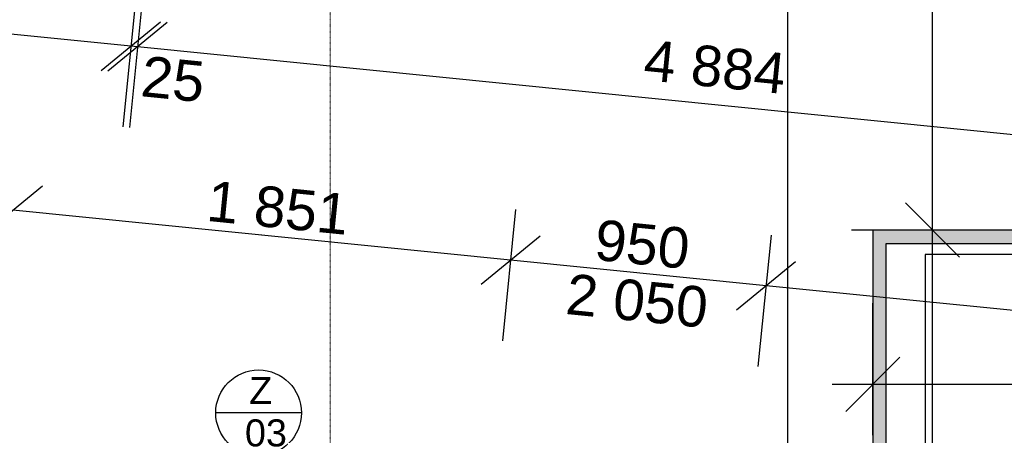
# Model space of a CAD drawing. Header units: millimetres. Extents: x -25972 to 4435, y -2839 to 20217.
# Tile 97 of 110: x -15999 to -12355, y 10786 to 12323. Entities that reach past the tile are written whole.
import ezdxf

# ---------------------------------------------------------------- set-up
doc = ezdxf.new("R2010")
doc.units = ezdxf.units.MM
doc.header["$MEASUREMENT"] = 0
doc.linetypes.add('Čerchovaná S', pattern=[3.5, 1.5, -0.85, 0.3, -0.85])
for name, color, linetype in [('7._POHLED ZÁPADNÍ_2_Kóty - SP', 7, 'Continuous'), ('7._POHLED ZÁPADNÍ_2_Nové_Kóty - SP', 7, 'Continuous'), ('7._POHLED ZÁPADNÍ_2_Nové_Popis', 7, 'Continuous'), ('7._POHLED ZÁPADNÍ_2_Nové_Výplně – Řezové', 7, 'Continuous'), ('7._POHLED ZÁPADNÍ_2_Nové_VÝTAH VAR 1', 7, 'Continuous'), ('7._POHLED ZÁPADNÍ_2_Popis_CZ', 7, 'Continuous'), ('7._POHLED ZÁPADNÍ_2_Značky - řezy', 7, 'Continuous')]:
    doc.layers.add(name, color=color, linetype=linetype)
doc.styles.add('GENEROVANÝ_STYL_1', font='txt')
doc.styles.add('GENEROVANÝ_STYL_2', font='txt')

msp = doc.modelspace()

# ---------------------------------------------------------------- hatches: boundary and pattern name
at = {"layer": '7._POHLED ZÁPADNÍ_2_Nové_Výplně – Řezové', "linetype": 'Continuous', "lineweight": 0, "true_color": 0x3f2a2a}
for points in [[(-12842.4, 11544.7), (-12792.4, 11494.7), (-11181.4, 11494.7), (-11131.4, 11544.7)], [(-12842.4, 9414.7), (-12792.4, 9464.7), (-12792.4, 11494.7), (-12842.4, 11544.7)]]:
    msp.add_hatch(color=19, dxfattribs=at).paths.add_polyline_path(points)

# ---------------------------------------------------------------- linework, layer by layer
at = {"layer": '7._POHLED ZÁPADNÍ_2_Nové_Kóty - SP', "color": 1, "linetype": 'Continuous', "lineweight": 25}
for p, q in [((-13156.6, 9414.7), (-13156.6, 18991.3)), ((-12620.6, 11544.7), (-12620.6, 18367.7)), ((-15587.5, 12224.8), (-17608.8, 12427.6)), ((-15568.8, 12411.4), (-15617.4, 11926.3)), ((-15544, 12408.9), (-15592.7, 11923.8)), ((-15697, 12135.3), (-15478, 12314.3)), ((-15453.3, 12311.8), (-15672.2, 12132.8)), ((-15562.8, 12222.3), (-15587.5, 12224.8)), ((-10703.1, 11734.8), (-15562.8, 12222.3)), ((-16133.7, 11528.9), (-15914.7, 11707.9)), ((-12720.6, 11644.7), (-12520.6, 11444.7)), ((-14182.3, 11433.6), (-16024.2, 11618.4)), ((-14163.6, 11620.2), (-14212.2, 11135.1)), ((-14291.8, 11344.1), (-14072.8, 11523.1)), ((-13218.3, 11525.4), (-13267, 11040.3)), ((-12433.1, 11544.7), (-12920.6, 11544.7)), ((-12620.6, 9414.7), (-12620.6, 11544.7)), ((-13237, 11338.8), (-14182.3, 11433.6)), ((-13346.5, 11249.3), (-13127.5, 11428.3)), ((-10767.6, 11091.1), (-13237, 11338.8)), ((-12842.4, 10786.6), (-12842.4, 11274.1)), ((-12742.4, 11074.1), (-12942.4, 10874.1)), ((-12992.4, 10974.1), (-12842.4, 10974.1)), ((-12842.4, 10974.1), (-11131.4, 10974.1))]:
    msp.add_line(p, q, dxfattribs=at)
at = {"layer": '7._POHLED ZÁPADNÍ_2_Nové_Popis', "color": 1, "linetype": 'Continuous', "lineweight": 25}
msp.add_line((-14956.1, 10868.5), (-15273.3, 10868.5), dxfattribs=at)
msp.add_circle((-15114.7, 10868.5), 158.6, dxfattribs=at)
at = {"layer": '7._POHLED ZÁPADNÍ_2_Nové_VÝTAH VAR 1', "color": 1, "linetype": 'Continuous', "lineweight": 25}
for p, q in [((-11131.4, 11544.7), (-12842.4, 11544.7)), ((-12842.4, 11544.7), (-12842.4, 9414.7)), ((-12792.4, 11494.7), (-11181.4, 11494.7)), ((-12792.4, 9464.7), (-12792.4, 11494.7))]:
    msp.add_line(p, q, dxfattribs=at)
at = {"layer": '7._POHLED ZÁPADNÍ_2_Nové_VÝTAH VAR 1', "color": 1, "linetype": 'Continuous', "lineweight": 25, "flags": 128}
msp.add_lwpolyline([(-12648.7, 9504.7), (-11488.7, 9504.7), (-11488.7, 11454.7), (-12648.7, 11454.7)], close=True, dxfattribs=at)
at = {"layer": '7._POHLED ZÁPADNÍ_2_Značky - řezy', "color": 154, "linetype": 'Čerchovaná S', "lineweight": 13}
msp.add_line((-14850.1, 19646), (-14850.1, -411.8), dxfattribs=at)

# ---------------------------------------------------------------- texts
at = {"layer": '7._POHLED ZÁPADNÍ_2_Kóty - SP', "color": 1, "linetype": 'Continuous', "lineweight": 25, "char_height": 150, "attachment_point": 7, "rotation": 354.2718, "style": 'GENEROVANÝ_STYL_2'}
for s, insert, width in [('\\A1;{\\pql;\\fArial|b0|i0|c0|p38;4\xa0884}', (-13694.5, 12097.9), 512.914), ('\\A1;{\\pql;\\fArial|b0|i0|c0|p38;25}', (-15555.2, 12038), 227.658), ('\\A1;{\\pql;\\fArial|b0|i0|c0|p38;1\xa0851}', (-15311.5, 11577), 512.914), ('\\A1;{\\pql;\\fArial|b0|i0|c0|p38;950}', (-13876.6, 11433.1), 341.487), ('\\A1;{\\pql;\\fArial|b0|i0|c0|p38;2 050}', (-13982.8, 11232.7), 512.914)]:
    msp.add_mtext(s, dxfattribs=dict(at, insert=insert, width=width))
at = {"layer": '7._POHLED ZÁPADNÍ_2_Popis_CZ', "color": 1, "linetype": 'Continuous', "lineweight": 25, "insert": (-15107.1, 10872.2), "char_height": 100, "attachment_point": 5, "line_spacing_factor": 0.94068, "style": 'GENEROVANÝ_STYL_1'}
msp.add_mtext('\\A1;{\\pqc;\\fArial|b0|i0|c238|p38;Z\\P\\pqc;\\fArial|b0|i0|c238|p38; 0\\fArial|b0|i0|c238|p38;3}', dxfattribs=at)

doc.saveas('drawing.dxf')
